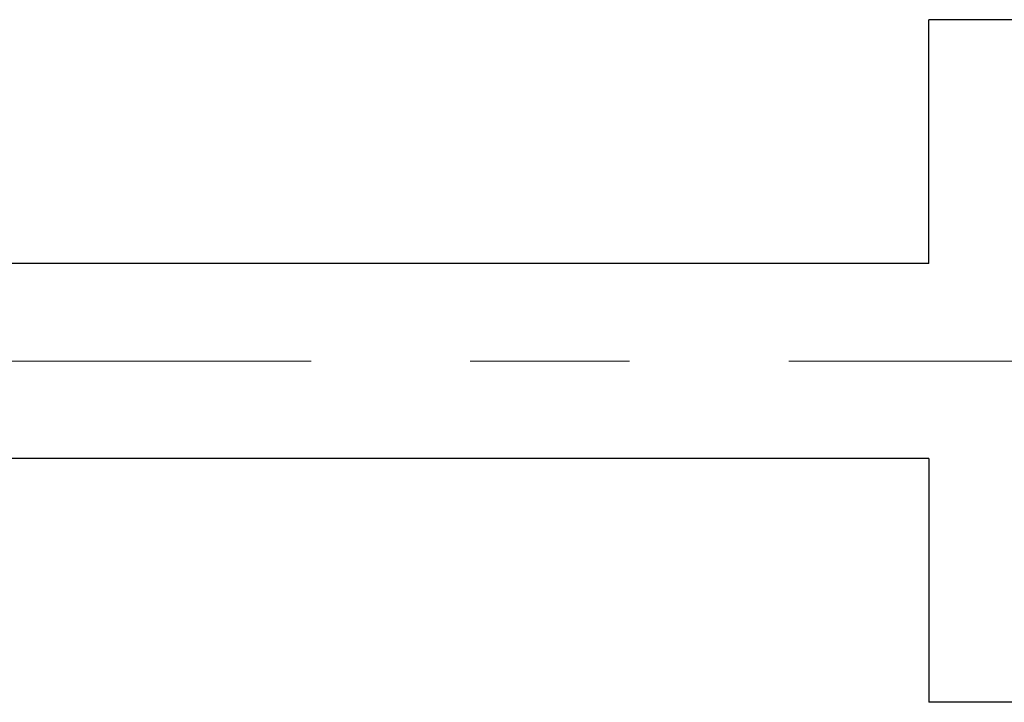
# Model space of a CAD drawing. Header units: millimetres. Extents: x 0 to 594, y 0 to 420.
# Tile 11 of 112: x 138 to 148, y 178 to 185. Entities that reach past the tile are written whole.
import ezdxf

# ---------------------------------------------------------------- set-up
doc = ezdxf.new("R2010")
doc.units = ezdxf.units.MM
doc.header["$LTSCALE"] = 0.257233
doc.linetypes.add('CENTER', pattern=[50.8, 31.75, -6.35, 6.35, -6.35])
doc.layers.add('NoLayerName_001', color=7, linetype='Continuous')

msp = doc.modelspace()

# ---------------------------------------------------------------- linework, layer by layer
at = {"layer": 'NoLayerName_001', "color": 7, "linetype": 'Continuous', "lineweight": 25}
for p, q in [((146.9527, 182.7701), (146.9527, 185.2701)), ((180.9527, 185.2701), (146.9527, 185.2701)), ((146.9527, 182.7701), (126.4527, 182.7701)), ((146.9527, 180.7701), (126.4527, 180.7701)), ((146.9527, 180.7701), (146.9527, 178.2702)), ((180.9527, 178.2702), (146.9527, 178.2702))]:
    msp.add_line(p, q, dxfattribs=at)
at = {"layer": 'NoLayerName_001', "color": 2, "linetype": 'CENTER', "lineweight": 13}
msp.add_line((205.9527, 181.7701), (121.9527, 181.7701), dxfattribs=at)

doc.saveas('drawing.dxf')
